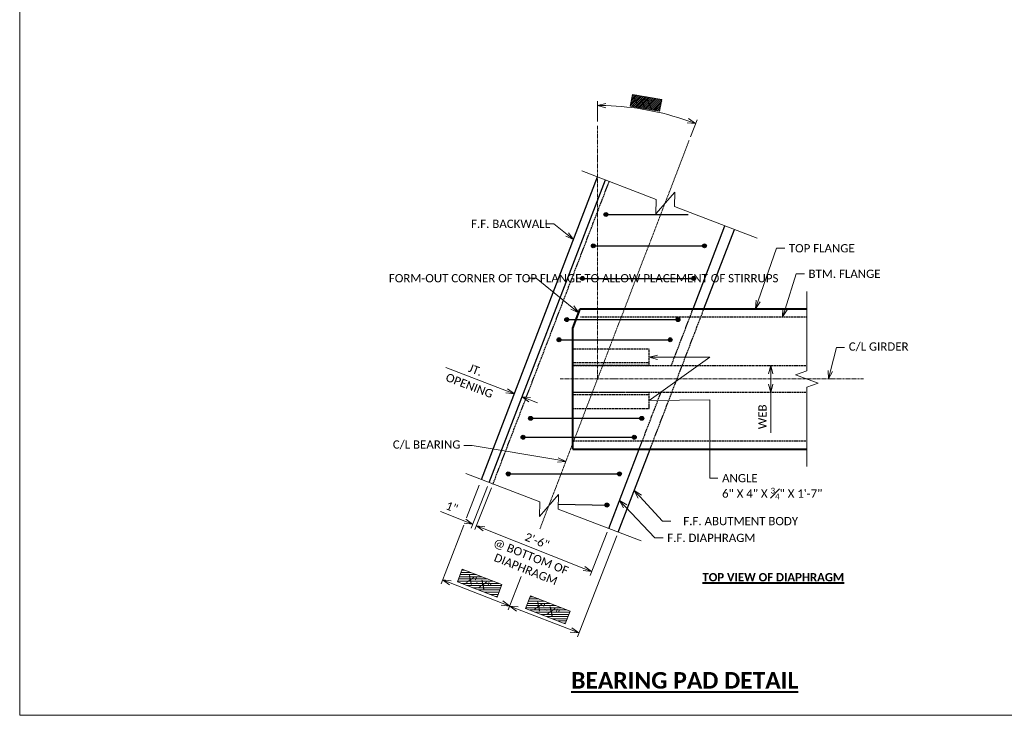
# Model space of a CAD drawing. Extents: x -24 to 2001460, y -723 to 1994300.
# Tile 1 of 12: x -24 to 199, y -37 to 121. Entities that reach past the tile are written whole.
import ezdxf
from ezdxf import colors
from ezdxf.entities.mleader import LeaderData, LeaderLine
from ezdxf.enums import TextEntityAlignment as Align
from ezdxf.math import Vec2, Vec3

# ---------------------------------------------------------------- set-up
doc = ezdxf.new("R2010")
doc.units = 0
doc.header["$MEASUREMENT"] = 0
doc.linetypes.add('Wisdot2', pattern=[0.125, 0.0625, -0.0625])
doc.linetypes.add('Wisdot4', pattern=[0.28125, 0.125, -0.0625, 0.03125, -0.0625])
for name, color, linetype, lineweight in [('B_ANNO_BREAK', 7, 'Continuous', 18), ('B_ANNO_DIM', 7, 'Continuous', 18), ('B_ANNO_TEXT_TITLE', 7, 'Continuous', 40), ('B_CNTR', 1, 'Wisdot4', 18), ('B_CNTR_GIRD', 2, 'Wisdot4', 18), ('B_CONC_GIRD', 50, 'Continuous', 40), ('B_DETAIL_HIDDEN', 7, 'Wisdot2', 25), ('B_REBAR', 5, 'Continuous', 25)]:
    doc.layers.add(name, color=color, linetype=linetype, lineweight=lineweight)
doc.layers.add('B_ANNO_DESIGN_NOTES', color=1, linetype='Continuous', lineweight=18, true_color=0xff0000)
doc.layers.add('B_ANNO_NOPLOT', color=47, linetype='Continuous', lineweight=18, plot=False)
doc.layers.add('B_CONC_ABUT', color=7, linetype='Continuous')
doc.styles.add('Annotative', font='calibri.ttf', dxfattribs={"height": 0.0625})
doc.styles.add('Subtitle', font='calibrib.ttf', dxfattribs={"height": 0.0625})
doc.styles.add('Title', font='calibrib.ttf', dxfattribs={"height": 0.125})
doc.dimstyles.new('Annotative', dxfattribs={"dimscale": 0, "dimtxt": 0.0625, "dimasz": 0.0625, "dimexe": 0.03125, "dimexo": 0.03125, "dimgap": 0.03125, "dimtad": 1, "dimdec": 3, "dimzin": 3, "dimdsep": 46, "dimlunit": 4, "dimtxsty": 'Annotative', "dimblk": 'OPEN30', "dimcen": 0.03125, "dimclrd": 256, "dimclre": 256, "dimclrt": 256, "dimaunit": 1, "dimadec": 0, "dimazin": 3, "dimtfac": 0.75, "dimtdec": 3, "dimtofl": 0, "dimtmove": 0, "dimatfit": 3, "dimldrblk": 'OPEN30', "dimfxl": 1, "dimtfill": 1, "dimfrac": 1, "dimtolj": 1, "dimtzin": 0, "dimlwd": -1, "dimlwe": -1, "dimarcsym": 0})

# ---------------------------------------------------------------- blocks, each defined once
blk = doc.blocks.new('_Open30')
at = {"color": 0, "linetype": 'ByBlock', "lineweight": -2}
for p, q in [((-1, 0.27), (0, 0)), ((0, 0), (-1, -0.27)), ((0, 0), (-1, 0))]:
    blk.add_line(p, q, dxfattribs=at)
blk = doc.blocks.new('*D90')
at = {"layer": 'B_ANNO_DIM', "transparency": 16777216}
for p, q in [((131.08, -950.44), (131.08, -945.84)), ((152.18, -953.89), (153.66, -950.03))]:
    blk.add_line(p, q, dxfattribs=at)
blk.add_arc((131.08, -1008.86), 62.08, 70.7307, 88.2693, dxfattribs=at)
at = {"layer": 'Defpoints', "color": 0, "transparency": 16777216}
for p in [(138.64, -947.24), (131.08, -951.38), (151.84, -954.76), (131.08, -1008.86), (118.01, -1042.9)]:
    blk.add_point(p, dxfattribs=at)
at = {"layer": 'B_ANNO_DIM', "transparency": 16777216, "xscale": 1.875, "yscale": 1.875, "zscale": 1.875}
for p, rotation in [((131.08, -946.78), 179.1346550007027), ((153.32, -950.9), 339.8653453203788)]:
    blk.add_blockref('_Open30', p, dxfattribs=dict(at, rotation=rotation))
blk = doc.blocks.new('*D100')
at = {"layer": 'B_ANNO_DIM', "transparency": 16777216}
for p, q in [((110.46, -1011.56), (96.7, -1006.28)), ((115.71, -1013.58), (117.46, -1014.25))]:
    blk.add_line(p, q, dxfattribs=at)
at = {"layer": 'Defpoints', "color": 0, "transparency": 16777216}
for p in [(112.21, -1012.23), (112.21, -1012.23), (113.96, -1012.9)]:
    blk.add_point(p, dxfattribs=at)
at = {"layer": 'B_ANNO_DIM', "transparency": 16777216, "xscale": 1.875, "yscale": 1.875, "zscale": 1.875}
for p, rotation in [((112.21, -1012.23), 338.9995131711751), ((113.96, -1012.9), 158.9995131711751)]:
    blk.add_blockref('_Open30', p, dxfattribs=dict(at, rotation=rotation))
at = {"layer": 'B_ANNO_DIM', "transparency": 16777216, "insert": (103.38, -1006.82), "char_height": 1.875, "attachment_point": 5, "rotation": 338.9995, "style": 'Annotative', "bg_fill": 3, "box_fill_scale": 1.25, "bg_fill_color": 256, "bg_fill_true_color": 13158600, "bg_fill_transparency": 0}
blk.add_mtext('\\A1;JT.', dxfattribs=at)
at = {"layer": 'B_ANNO_DIM', "transparency": 16777216, "insert": (102.03, -1010.36), "char_height": 1.875, "attachment_point": 5, "rotation": 338.9995, "style": 'Annotative', "bg_fill": 3, "box_fill_scale": 1.25, "bg_fill_color": 256, "bg_fill_true_color": 13158600, "bg_fill_transparency": 0}
blk.add_mtext('\\A1;OPENING', dxfattribs=at)
blk = doc.blocks.new('*D101')
at = {"layer": 'B_ANNO_DIM', "transparency": 16777216}
for p, q in [((170.37, -1007.68), (170.37, -1010.03)), ((170.37, -1011.9), (170.37, -1021.11))]:
    blk.add_line(p, q, dxfattribs=at)
at = {"layer": 'Defpoints', "color": 0, "transparency": 16777216}
for p in [(170.37, -1005.81), (170.37, -1011.9), (170.37, -1011.9)]:
    blk.add_point(p, dxfattribs=at)
at = {"layer": 'B_ANNO_DIM', "transparency": 16777216, "xscale": 1.875, "yscale": 1.875, "zscale": 1.875}
for p, rotation in [((170.37, -1005.81), 90), ((170.37, -1011.9), 270)]:
    blk.add_blockref('_Open30', p, dxfattribs=dict(at, rotation=rotation))
at = {"layer": 'B_ANNO_DIM', "transparency": 16777216, "insert": (168.49, -1017.45), "char_height": 1.875, "attachment_point": 5, "rotation": 90, "style": 'Annotative', "bg_fill": 3, "box_fill_scale": 1.25, "bg_fill_color": 256, "bg_fill_true_color": 13158600, "bg_fill_transparency": 0}
blk.add_mtext('\\A1;WEB', dxfattribs=at)
blk = doc.blocks.new('*D119')
at = {"layer": 'B_ANNO_DIM', "transparency": 16777216}
for p, q in [((106.15, -1033.23), (102.39, -1042.7)), ((107.02, -1033.57), (103.26, -1043.05)), ((100.99, -1041.14), (95.45, -1038.94)), ((105.35, -1042.87), (107.09, -1043.56))]:
    blk.add_line(p, q, dxfattribs=at)
at = {"layer": 'Defpoints', "color": 0, "transparency": 16777216}
for p in [(106.49, -1032.36), (107.36, -1032.7), (102.73, -1041.83)]:
    blk.add_point(p, dxfattribs=at)
at = {"layer": 'B_ANNO_DIM', "transparency": 16777216, "xscale": 1.875, "yscale": 1.875, "zscale": 1.875}
for p, rotation in [((102.73, -1041.83), 338.3447351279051), ((103.6, -1042.18), 158.344735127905)]:
    blk.add_blockref('_Open30', p, dxfattribs=dict(at, rotation=rotation))
at = {"layer": 'B_ANNO_DIM', "transparency": 16777216, "insert": (98.04, -1037.95), "char_height": 1.875, "attachment_point": 5, "rotation": 338.3447, "style": 'Annotative', "bg_fill": 3, "box_fill_scale": 1.25, "bg_fill_color": 256, "bg_fill_true_color": 13158600, "bg_fill_transparency": 0}
blk.add_mtext('\\A1;1"', dxfattribs=at)
blk = doc.blocks.new('*D117')
at = {"layer": 'B_ANNO_DIM', "transparency": 16777216}
for p, q in [((135.44, -1044.47), (126.5, -1067.38)), ((113.77, -1053.7), (110.82, -1061.27)), ((112.9, -1061.08), (125.09, -1065.83))]:
    blk.add_line(p, q, dxfattribs=at)
at = {"layer": 'Defpoints', "color": 0, "transparency": 16777216}
for p in [(135.78, -1043.6), (116.29, -1047.22), (126.84, -1066.51)]:
    blk.add_point(p, dxfattribs=at)
at = {"layer": 'B_ANNO_DIM', "transparency": 16777216, "xscale": 1.875, "yscale": 1.875, "zscale": 1.875}
for p, rotation in [((111.16, -1060.39), 158.6988712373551), ((126.84, -1066.51), 338.6988712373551)]:
    blk.add_blockref('_Open30', p, dxfattribs=dict(at, rotation=rotation))
blk = doc.blocks.new('*D94')
at = {"layer": 'B_ANNO_DIM', "transparency": 16777216}
for p, q in [((100.76, -1042.06), (95.58, -1055.33)), ((113.77, -1053.7), (110.82, -1061.27)), ((109.41, -1059.71), (97.67, -1055.14))]:
    blk.add_line(p, q, dxfattribs=at)
at = {"layer": 'Defpoints', "color": 0, "transparency": 16777216}
for p in [(101.1, -1041.18), (116.29, -1047.22), (95.92, -1054.45)]:
    blk.add_point(p, dxfattribs=at)
at = {"layer": 'B_ANNO_DIM', "transparency": 16777216, "xscale": 1.875, "yscale": 1.875, "zscale": 1.875}
for p, rotation in [((95.92, -1054.45), 158.6988712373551), ((111.16, -1060.39), 338.6988712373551)]:
    blk.add_blockref('_Open30', p, dxfattribs=dict(at, rotation=rotation))
blk = doc.blocks.new('*D87')
at = {"layer": 'B_ANNO_DIM', "transparency": 16777216}
for p, q in [((107.02, -1033.57), (103.26, -1043.05)), ((105.35, -1042.87), (127.99, -1051.86)), ((133.28, -1043.64), (129.39, -1053.43))]:
    blk.add_line(p, q, dxfattribs=at)
at = {"layer": 'Defpoints', "color": 0, "transparency": 16777216}
for p in [(107.36, -1032.7), (133.62, -1042.77), (129.74, -1052.56)]:
    blk.add_point(p, dxfattribs=at)
at = {"layer": 'B_ANNO_DIM', "transparency": 16777216, "xscale": 1.875, "yscale": 1.875, "zscale": 1.875}
for p, rotation in [((103.6, -1042.18), 158.3447351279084), ((129.74, -1052.56), 338.3447351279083)]:
    blk.add_blockref('_Open30', p, dxfattribs=dict(at, rotation=rotation))
at = {"layer": 'B_ANNO_DIM', "transparency": 16777216, "insert": (117.37, -1045.6), "char_height": 1.875, "attachment_point": 5, "rotation": 338.3447, "style": 'Annotative', "bg_fill": 3, "box_fill_scale": 1.25, "bg_fill_color": 256, "bg_fill_true_color": 13158600, "bg_fill_transparency": 0}
blk.add_mtext('\\A1;2\'-6"', dxfattribs=at)
at = {"layer": 'B_ANNO_DIM', "transparency": 16777216, "insert": (115.39, -1050.6), "char_height": 1.875, "attachment_point": 5, "rotation": 338.3447, "style": 'Annotative', "bg_fill": 3, "box_fill_scale": 1.25, "bg_fill_color": 256, "bg_fill_true_color": 13158600, "bg_fill_transparency": 0}
blk.add_mtext('\\A1;@ BOTTOM OF\\PDIAPHRAGM', dxfattribs=at)
blk = doc.blocks.new('INS_G45WDET_BASE')
at = {"layer": 'B_ANNO_NOPLOT', "flags": 128}
blk.add_lwpolyline([(0, -12), (0, 303), (404.91, 303), (404.91, 286.57), (472.5, 286.57), (472.5, 38.62), (395.71, 38.62), (395.71, -12)], close=True, dxfattribs=at)
blk = doc.blocks.new('*U86')
at = {"layer": 'B_ANNO_DESIGN_NOTES'}
h = blk.add_hatch(dxfattribs=at)
h.set_pattern_fill('ANSI31', color=256, scale=2.4)
h.set_pattern_definition([(45, (142.6789, -946.27287), (-0.212132, 0.212132), [])])
h.paths.add_polyline_path([(139.0303, -944.2982), (145.6902, -945.4563), (145.1485, -948.1143), (138.4887, -946.9562)])
at = {"layer": 'B_REBAR'}
h = blk.add_hatch(color=256, dxfattribs=at)
edge = h.paths.add_edge_path()
edge.add_arc((132.9839, -971.5303), 0.4469, 0, 360)
h = blk.add_hatch(color=256, dxfattribs=at)
edge = h.paths.add_edge_path()
edge.add_arc((130.1246, -978.6394), 0.4469, 0, 360)
h = blk.add_hatch(color=256, dxfattribs=at)
edge = h.paths.add_edge_path()
edge.add_arc((155.3402, -978.6394), 0.4469, 0, 360)
h = blk.add_hatch(color=256, dxfattribs=at)
edge = h.paths.add_edge_path()
edge.add_arc((127.6558, -986.0458), 0.4469, 0, 360)
h = blk.add_hatch(color=256, dxfattribs=at)
edge = h.paths.add_edge_path()
edge.add_arc((152.8714, -986.0458), 0.4469, 0, 360)
h = blk.add_hatch(color=256, dxfattribs=at)
edge = h.paths.add_edge_path()
edge.add_arc((124.1067, -995.3832), 0.4469, 0, 360)
h = blk.add_hatch(color=256, dxfattribs=at)
edge = h.paths.add_edge_path()
edge.add_arc((149.3222, -995.3841), 0.4469, 0, 360)
h = blk.add_hatch(color=256, dxfattribs=at)
edge = h.paths.add_edge_path()
edge.add_arc((122.3408, -999.9629), 0.4469, 0, 360)
h = blk.add_hatch(color=256, dxfattribs=at)
edge = h.paths.add_edge_path()
edge.add_arc((147.5564, -999.9629), 0.4469, 0, 360)
h = blk.add_hatch(color=256, dxfattribs=at)
edge = h.paths.add_edge_path()
edge.add_arc((115.8987, -1017.7894), 0.4469, 0, 360)
h = blk.add_hatch(color=256, dxfattribs=at)
edge = h.paths.add_edge_path()
edge.add_arc((141.1142, -1017.7894), 0.4469, 0, 360)
h = blk.add_hatch(color=256, dxfattribs=at)
edge = h.paths.add_edge_path()
edge.add_arc((114.193, -1022.0871), 0.4469, 0, 360)
h = blk.add_hatch(color=256, dxfattribs=at)
edge = h.paths.add_edge_path()
edge.add_arc((139.4095, -1022.0871), 0.4469, 0, 360)
h = blk.add_hatch(color=256, dxfattribs=at)
edge = h.paths.add_edge_path()
edge.add_arc((110.8374, -1030.3959), 0.4469, 0, 360)
h = blk.add_hatch(color=256, dxfattribs=at)
edge = h.paths.add_edge_path()
edge.add_arc((136.0529, -1030.3959), 0.4469, 0, 360)
h = blk.add_hatch(color=256, dxfattribs=at)
edge = h.paths.add_edge_path()
edge.add_arc((133.1997, -1037.4741), 0.4469, 0, 360)
at = {"layer": 'B_ANNO_BREAK', "flags": 128}
for points in [[(127.5521, -961.6483), (144.3566, -968.0988), (144.2994, -971.3799), (148.6052, -966.4266), (148.548, -969.7077), (167.3061, -976.9081)], [(178.5789, -988.9826), (178.5789, -1006.9826), (176.0031, -1007.9201), (181.1547, -1009.7951), (178.5789, -1010.7326), (178.5789, -1028.7326)], [(101.1904, -1030.3214), (117.9948, -1036.7719), (117.9376, -1040.053), (122.2434, -1035.0997), (122.1862, -1038.3808), (140.9443, -1045.5812)]]:
    blk.add_lwpolyline(points, dxfattribs=at)
at = {"layer": 'B_ANNO_DESIGN_NOTES'}
blk.add_lwpolyline([(139.0303, -944.2982), (145.6902, -945.4563), (145.1485, -948.1143), (138.4887, -946.9562)], close=True, dxfattribs=at)
at = {"layer": 'B_ANNO_NOPLOT', "flags": 128}
blk.add_lwpolyline([(0, -1085.1956), (0, -770.1956), (404.9096, -770.1956), (404.9096, -786.6267), (472.5, -786.6267), (472.5, -1034.5711), (395.7134, -1034.5711), (395.7134, -1085.1956)], close=True, dxfattribs=at)
at = {"layer": 'B_CNTR'}
for p, q in [((131.0762, -1008.8576), (131.0762, -951.3815)), ((118.0082, -1042.9007), (151.8419, -954.7608))]:
    blk.add_line(p, q, dxfattribs=at)
at = {"layer": 'B_CNTR_GIRD'}
blk.add_line((122.6404, -1008.8576), (191.4675, -1008.8576), dxfattribs=at)
at = {"layer": 'B_CONC_ABUT'}
for p, q in [((104.7392, -1031.6969), (131.1054, -963.0123)), ((106.4895, -1032.3679), (132.8555, -963.684)), ((152.7581, -992.9216), (159.9825, -974.1019)), ((155.2285, -992.9214), (162.1423, -974.9109)), ((133.6231, -1042.7688), (140.5251, -1024.7888)), ((135.7762, -1043.5953), (142.9955, -1024.7888))]:
    blk.add_line(p, q, dxfattribs=at)
at = {"layer": 'B_CONC_GIRD'}
for p, q in [((125.4529, -997.3397), (127.1481, -992.9236)), ((127.1481, -992.9236), (178.5416, -992.9196)), ((125.4529, -1024.7888), (125.4529, -997.3398)), ((125.4529, -1024.7888), (178.5632, -1024.7888))]:
    blk.add_line(p, q, dxfattribs=at)
at = {"layer": 'B_DETAIL_HIDDEN'}
for p, q in [((107.3649, -1032.703), (133.7295, -964.0225)), ((142.9955, -1024.7888), (155.2285, -992.9214)), ((147.812, -1005.8063), (152.7581, -992.9216)), ((127.1813, -994.7927), (178.5411, -994.7927)), ((142.7928, -1002.0586), (125.4492, -1002.0586)), ((125.4509, -1002.0582), (125.4509, -1005.8063)), ((142.7863, -1005.8063), (142.7947, -1002.0582)), ((142.7896, -1005.2229), (125.4492, -1005.2229)), ((125.4509, -1005.8063), (178.5632, -1005.8063)), ((142.7863, -1005.8063), (125.4509, -1005.8063)), ((178.5632, -1011.9029), (125.4509, -1011.9029)), ((125.4509, -1015.6454), (125.4509, -1011.9029)), ((142.7863, -1011.9029), (125.4509, -1011.9029)), ((142.7896, -1012.4827), (125.4529, -1012.4888)), ((140.5251, -1024.7888), (145.4717, -1011.9029)), ((142.7947, -1015.6426), (142.7863, -1011.8972)), ((142.7947, -1015.6426), (125.4509, -1015.6454)), ((125.4509, -1022.9148), (178.5632, -1022.9148))]:
    blk.add_line(p, q, dxfattribs=at)
at = {"layer": 'B_REBAR'}
for p, q in [((132.5369, -971.5305), (151.6065, -971.5305)), ((129.6777, -978.639), (154.8932, -978.6391)), ((127.2089, -986.0455), (152.4244, -986.0455)), ((123.6599, -995.3836), (148.8753, -995.3837)), ((121.8935, -999.9629), (147.5564, -999.963)), ((115.4513, -1017.7891), (140.6673, -1017.7892)), ((113.7464, -1022.0868), (138.9626, -1022.0868)), ((110.3904, -1030.3955), (135.606, -1030.3956)), ((122.2055, -1037.2747), (133.6471, -1037.4743))]:
    blk.add_line(p, q, dxfattribs=at)
for centre in [(132.9839, -971.5303), (130.1246, -978.6394), (155.3402, -978.6394), (127.6558, -986.0458), (152.8714, -986.0458), (124.1067, -995.3832), (149.3222, -995.3841), (122.3408, -999.9629), (147.5564, -999.9629), (115.8987, -1017.7894), (141.1142, -1017.7894), (114.193, -1022.0871), (139.4095, -1022.0871), (110.8374, -1030.3959), (136.0529, -1030.3959), (133.1997, -1037.4741)]:
    blk.add_circle(centre, 0.4469, dxfattribs=at)
at = {"layer": 'B_ANNO_DIM', "style": 'Annotative'}
blk.add_attdef('ANG1', (138.918, -946.8047), '', height=2, rotation=350.960202, dxfattribs=at)
at = {"layer": 'B_ANNO_TEXT_TITLE', "attachment_point": 1}
for s, insert, char_height, width, style in [('{\\LTOP VIEW OF DIAPHRAGM}', (154.8734, -1052.9139), 1.875, 37.522316, 'Subtitle'), ('{\\LBEARING PAD DETAIL}', (125.0983, -1075.3895), 3.75, 55.200135, 'Title')]:
    blk.add_mtext(s, dxfattribs=dict(at, insert=insert, char_height=char_height, width=width, style=style))
at = {"layer": 'B_ANNO_DIM'}
dim = blk.add_angular_dim_2l(base=(138.6413, -947.2446), line1=((118.0082, -1042.9007), (151.8419, -954.7608)), line2=((131.0762, -1008.8576), (131.0762, -951.3815)), text=' ', dimstyle='Annotative', override={"dimscale": 0}, dxfattribs=at)
dim.commit()
dim.dimension.update_dxf_attribs({"geometry": '*D90', "text_midpoint": (308.9413, -906.1175)})
dim = blk.add_linear_dim(base=(126.8415, -1066.5102), p1=(116.2932, -1047.2179), p2=(135.7762, -1043.5953), angle=158.698871, text=' ', dimstyle='Annotative', dxfattribs=at)
dim.commit()
dim.dimension.update_dxf_attribs({"geometry": '*D117', "text_midpoint": (118.9986, -1063.4522)})
ml = blk.add_multileader_mtext('Standard', dxfattribs=at)
ml.set_content('\\pxi-3,l4,t4;F.F. BACKWALL', color=256, style='Annotative')
ml.set_leader_properties(color=256, linetype='ByLayer', lineweight=-1)
ml.set_arrow_properties(name='OPEN30')
ml.build(insert=Vec2(0, 0))
ml.multileader.update_dxf_attribs({"dogleg_length": 0.0625, "arrow_head_size": 1.875, "scale": 30})
ctx = ml.context
ctx.base_point, ctx.scale, ctx.char_height, ctx.arrow_head_size, ctx.landing_gap_size, ctx.plane_origin = Vec3(99.5779, -973.6509), 30, 1.875, 1.875, 0.9375, Vec3(125.6462, -977.2337)
notes = []
notes.append((ctx, [(0, (1, 1, 0), (121.1736, -973.6509), (-1, 0), 1.875, [(0, [(125.6462, -977.2337)], 0, [])])]))
ctx.mtext.insert, ctx.mtext.flow_direction = Vec3(100.5154, -972.7019), 5
ml = blk.add_multileader_mtext('Standard', dxfattribs=at)
ml.set_content('TOP FLANGE', color=256, style='Annotative')
ml.set_leader_properties(color=256, linetype='ByLayer', lineweight=-1)
ml.set_arrow_properties(name='OPEN30')
ml.build(insert=Vec2(0, 0))
ml.multileader.update_dxf_attribs({"dogleg_length": 0.0625, "arrow_head_size": 1.875, "scale": 30})
ctx = ml.context
ctx.base_point, ctx.scale, ctx.char_height, ctx.arrow_head_size, ctx.landing_gap_size, ctx.plane_origin = Vec3(173.5369, -979.2089), 30, 1.875, 1.875, 0.9375, Vec3(166.9158, -992.9205)
notes.append((ctx, [(0, (1, 1, 0), (171.6619, -979.2089), (1, 0), 1.875, [(0, [(166.9158, -992.9205)], 0, [])])]))
ctx.mtext.insert, ctx.mtext.flow_direction = Vec3(174.4744, -978.2577), 5
ml = blk.add_multileader_mtext('Standard', dxfattribs=at)
ml.set_content('BTM. FLANGE', color=256, style='Annotative')
ml.set_leader_properties(color=256, linetype='ByLayer', lineweight=-1)
ml.set_arrow_properties(name='OPEN30')
ml.build(insert=Vec2(0, 0))
ml.multileader.update_dxf_attribs({"dogleg_length": 0.0625, "arrow_head_size": 1.875, "scale": 30})
ctx = ml.context
ctx.base_point, ctx.scale, ctx.char_height, ctx.arrow_head_size, ctx.landing_gap_size, ctx.plane_origin = Vec3(178.0041, -984.9989), 30, 1.875, 1.875, 0.9375, Vec3(173.058, -994.7927)
notes.append((ctx, [(0, (1, 1, 0), (176.1291, -984.9989), (1, 0), 1.875, [(0, [(173.058, -994.7927)], 0, [])])]))
ctx.mtext.insert, ctx.mtext.flow_direction = Vec3(178.9416, -984.0484), 5
ml = blk.add_multileader_mtext('Standard', dxfattribs=at)
ml.set_content('FORM-OUT CORNER OF TOP FLANGE TO ALLOW PLACEMENT OF STIRRUPS', color=256, style='Annotative')
ml.set_leader_properties(color=256, linetype='ByLayer', lineweight=-1)
ml.set_arrow_properties(name='OPEN30')
ml.build(insert=Vec2(0, 0))
ml.multileader.update_dxf_attribs({"dogleg_length": 0.0625, "arrow_head_size": 1.875, "scale": 30})
ctx = ml.context
ctx.base_point, ctx.scale, ctx.char_height, ctx.arrow_head_size, ctx.landing_gap_size, ctx.plane_origin = Vec3(82.8155, -986.0082), 30, 1.875, 1.875, 0.9375, Vec3(126.8043, -993.8192)
notes.append((ctx, [(0, (1, 1, 0), (117.1944, -986.0082), (-1, 0), 1.875, [(0, [(126.8043, -993.8192)], 0, [])])]))
ctx.mtext.insert, ctx.mtext.width, ctx.mtext.flow_direction = Vec3(83.753, -985.057), 32.957506, 5
ml = blk.add_multileader_mtext('Standard', dxfattribs=at)
ml.set_content('C/L GIRDER', color=256, style='Annotative')
ml.set_leader_properties(color=256, linetype='ByLayer', lineweight=-1)
ml.set_arrow_properties(name='OPEN30')
ml.build(insert=Vec2(0, 0))
ml.multileader.update_dxf_attribs({"dogleg_length": 0.0625, "arrow_head_size": 1.875, "scale": 30})
ctx = ml.context
ctx.base_point, ctx.scale, ctx.char_height, ctx.arrow_head_size, ctx.landing_gap_size, ctx.plane_origin = Vec3(187.1402, -1001.7049), 30, 1.875, 1.875, 0.9375, Vec3(183.4447, -1008.8576)
notes.append((ctx, [(0, (1, 1, 0), (185.2652, -1001.7049), (1, 0), 1.875, [(0, [(183.4447, -1008.8576)], 0, [])])]))
ctx.mtext.insert, ctx.mtext.flow_direction = Vec3(188.0777, -1000.5647), 5
ml = blk.add_multileader_mtext('Standard', dxfattribs=at)
ml.set_content('C/L BEARING', color=256, style='Annotative')
ml.set_leader_properties(color=256, linetype='ByLayer', lineweight=-1)
ml.set_arrow_properties(name='OPEN30')
ml.build(insert=Vec2(0, 0))
ml.multileader.update_dxf_attribs({"dogleg_length": 0.0625, "arrow_head_size": 1.875, "scale": 30})
ctx = ml.context
ctx.base_point, ctx.scale, ctx.char_height, ctx.arrow_head_size, ctx.landing_gap_size, ctx.plane_origin = Vec3(83.7143, -1023.9411), 30, 1.875, 1.875, 0.9375, Vec3(123.3858, -1028.8916)
notes.append((ctx, [(0, (1, 1, 0), (102.6129, -1023.9411), (-1, 0), 1.875, [(0, [(123.8968, -1027.5603)], 0, [])])]))
ctx.mtext.insert, ctx.mtext.flow_direction = Vec3(84.6518, -1022.801), 5
ml = blk.add_multileader_mtext('Standard', dxfattribs=at)
ml.set_content('\\pxi-3,l4,t4;F.F. ABUTMENT BODY', color=256, style='Annotative')
ml.set_leader_properties(color=256, linetype='ByLayer', lineweight=-1)
ml.set_arrow_properties(name='OPEN30')
ml.build(insert=Vec2(0, 0))
ml.multileader.update_dxf_attribs({"dogleg_length": 0.0625, "arrow_head_size": 1.875, "scale": 30})
ctx = ml.context
ctx.base_point, ctx.scale, ctx.char_height, ctx.arrow_head_size, ctx.landing_gap_size, ctx.plane_origin = Vec3(147.7232, -1041.1249), 30, 1.875, 1.875, 0.9375, Vec3(139.0716, -1035.0107)
notes.append((ctx, [(0, (1, 1, 0), (145.8482, -1041.1249), (1, 0), 1.875, [(0, [(139.3859, -1034.192)], 0, [])])]))
ctx.mtext.insert, ctx.mtext.flow_direction = Vec3(148.6607, -1040.1737), 5
ml = blk.add_multileader_mtext('Standard', dxfattribs=at)
ml.set_content('F.F. DIAPHRAGM', color=256, style='Annotative')
ml.set_leader_properties(color=256, linetype='ByLayer', lineweight=-1)
ml.set_arrow_properties(name='OPEN30')
ml.build(insert=Vec2(0, 0))
ml.multileader.update_dxf_attribs({"dogleg_length": 0.0625, "arrow_head_size": 1.875, "scale": 30})
ctx = ml.context
ctx.base_point, ctx.scale, ctx.char_height, ctx.arrow_head_size, ctx.landing_gap_size, ctx.plane_origin = Vec3(145.9545, -1044.9377), 30, 1.875, 1.875, 0.9375, Vec3(136.0567, -1036.4291)
notes.append((ctx, [(0, (1, 1, 0), (144.0795, -1044.9377), (1, 0), 1.875, [(0, [(136.0567, -1036.4291)], 0, [])])]))
ctx.mtext.insert, ctx.mtext.flow_direction = Vec3(146.892, -1043.9872), 5
for ctx, leaders in notes:
    for number, flags, end, landing, length, lines in leaders:
        leader = LeaderData()
        leader.index, (leader.has_last_leader_line, leader.has_dogleg_vector, leader.attachment_direction) = number, flags
        leader.last_leader_point, leader.dogleg_vector, leader.dogleg_length = Vec3(end), Vec3(landing), length
        for number, points, colour, breaks in lines:
            line = LeaderLine()
            line.index, line.vertices, line.color, line.breaks = number, Vec3.list(points), colors.encode_raw_color(colour), breaks
            leader.lines.append(line)
        ctx.leaders.append(leader)
for p1, p2, distance, text, picture, middle in [((113.961, -1012.9045), (112.211, -1012.2327), 0, 'JT.\\XOPENING', '*D100', (102.7053, -1008.5838)), ((170.3685, -1005.8063), (170.3685, -1011.9029), 0, 'WEB', '*D101', (168.4892, -1017.4457)), ((107.3649, -1032.703), (106.4937, -1032.3571), 10.1957, '1"', '*D119', (98.0418, -1037.9516))]:
    dim = blk.add_aligned_dim(p1=p1, p2=p2, distance=distance, text=text, dimstyle='Annotative', dxfattribs=at)
    dim.commit()
    dim.dimension.update_dxf_attribs({"geometry": picture, "text_midpoint": middle})
dim = blk.add_linear_dim(base=(95.923, -1054.4549), p1=(116.2932, -1047.2179), p2=(101.0972, -1041.1844), angle=158.698871, text=' ', dimstyle='Annotative', dxfattribs=at)
dim.commit()
dim.dimension.update_dxf_attribs({"geometry": '*D94', "text_midpoint": (103.5393, -1057.4245)})
ml = blk.add_multileader_mtext('Standard', dxfattribs=at)
ml.set_content('\\A1;ANGLE\\P6" X 4" X {\\H0.7x;\\S3#4;}" X 1\'-7"', color=256, style='Annotative')
ml.set_leader_properties(color=256, linetype='ByLayer', lineweight=-1)
ml.set_arrow_properties(name='OPEN30')
ml.build(insert=Vec2(0, 0))
ml.multileader.update_dxf_attribs({"dogleg_length": 0.0625, "arrow_head_size": 1.875, "scale": 30})
ctx = ml.context
ctx.base_point, ctx.scale, ctx.char_height, ctx.arrow_head_size, ctx.landing_gap_size, ctx.plane_origin = Vec3(158.3966, -1031.3768), 30, 1.875, 1.875, 0.9375, Vec3(142.7905, -1003.9322)
notes = []
notes.append((ctx, [(0, (1, 1, 0), (156.5216, -1031.3768), (1, 0), 1.875, [(1, [(142.7905, -1003.9322), (156.5216, -1003.9322), (142.7905, -1013.7699), (156.5216, -1013.6159)], 0, [])])]))
ctx.mtext.insert, ctx.mtext.flow_direction = Vec3(159.3341, -1030.4256), 5
for ctx, leaders in notes:
    for number, flags, end, landing, length, lines in leaders:
        leader = LeaderData()
        leader.index, (leader.has_last_leader_line, leader.has_dogleg_vector, leader.attachment_direction) = number, flags
        leader.last_leader_point, leader.dogleg_vector, leader.dogleg_length = Vec3(end), Vec3(landing), length
        for number, points, colour, breaks in lines:
            line = LeaderLine()
            line.index, line.vertices, line.color, line.breaks = number, Vec3.list(points), colors.encode_raw_color(colour), breaks
            leader.lines.append(line)
        ctx.leaders.append(leader)
dim = blk.add_linear_dim(base=(129.7372, -1052.5558), p1=(107.3649, -1032.703), p2=(133.6231, -1042.7688), angle=338.344735, text='2\'-6"\\X@ BOTTOM OF\\PDIAPHRAGM', dimstyle='Annotative', dxfattribs=at)
dim.commit()
dim.dimension.update_dxf_attribs({"geometry": '*D87', "text_midpoint": (116.6698, -1047.3674)})
at = {"layer": 'B_ANNO_DESIGN_NOTES'}
h = blk.add_hatch(dxfattribs=at)
h.set_pattern_fill('ANSI31', color=256, scale=4, angle=135)
h.set_pattern_definition([(180, (1.6839, 6.6567), (-6e-17, -0.5), [])])
h.paths.add_polyline_path([(100.4048, -1052.0316), (99.294, -1054.8806), (108.2785, -1058.3837), (109.3893, -1055.5347)])
h = blk.add_hatch(dxfattribs=at)
h.set_pattern_fill('ANSI31', color=256, scale=4, angle=135)
h.set_pattern_definition([(180, (17.1678, 0.6194), (-6e-17, -0.5), [])])
h.paths.add_polyline_path([(115.8887, -1058.0689), (114.7779, -1060.9179), (123.7624, -1064.421), (124.8732, -1061.572)])
for points in [[(100.4048, -1052.0316), (109.3893, -1055.5347), (108.2785, -1058.3837), (99.294, -1054.8806)], [(115.8887, -1058.0689), (124.8732, -1061.572), (123.7624, -1064.421), (114.7779, -1060.9179)]]:
    blk.add_lwpolyline(points, close=True, dxfattribs=at)
at = {"layer": 'B_ANNO_DIM'}
blk.add_line((104.256, -1032.9555), (101.3913, -1040.3626), dxfattribs=at)
at = {"style": 'Annotative'}
for tag, p in [('DIM01', (103.849, -1056.0886)), ('DIM02', (119.3329, -1062.1259))]:
    blk.add_attdef(tag, text='', height=1.875, rotation=338.698871, dxfattribs=at).set_placement(p, align=Align.CENTER)

msp = doc.modelspace()

# ---------------------------------------------------------------- block references
ref = msp.add_blockref('*U86', (-24.4, 1048.41))
ref.add_attrib('DIM01', 'X\'-X"', dxfattribs={"height": 1.875, "rotation": 338.6989, "style": 'Annotative'}).set_placement((79.45, -7.68), align=Align.CENTER)
ref.add_attrib('DIM02', 'X\'-X"', dxfattribs={"height": 1.875, "rotation": 338.6989, "style": 'Annotative'}).set_placement((94.94, -13.72), align=Align.CENTER)
ref.add_attrib('ANG1', 'XXX', (114.52, 101.6), dxfattribs={"layer": 'B_ANNO_DIM', "height": 1.875, "rotation": 350.9602, "style": 'Annotative'})

# ---------------------------------------------------------------- next in the draw order: block references
msp.add_blockref('INS_G45WDET_BASE', (-24.4, -24.79))

doc.saveas('drawing.dxf')
